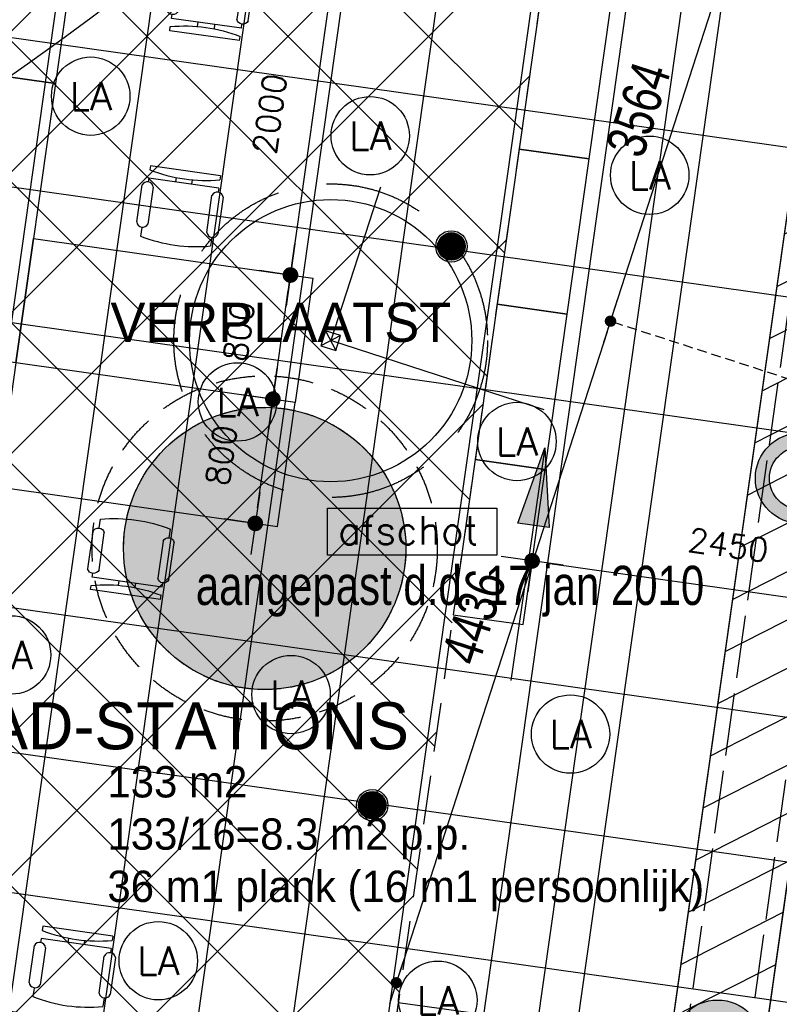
# Model space of a CAD drawing. Header units: millimetres. Extents: x -4107 to 114693, y -37499 to 54671.
# Tile 93 of 156: x 72826 to 77670, y 9092 to 15372. Entities that reach past the tile are written whole.
import ezdxf
from ezdxf.enums import TextEntityAlignment as Align

# ---------------------------------------------------------------- set-up
doc = ezdxf.new("R2010")
doc.units = ezdxf.units.MM
doc.header["$LTSCALE"] = 50
for name, pattern in [('09145_BK6_1_06$0$B0401', [18.75, 12.5, -6.25]), ('B0401', [7.5, 5, -2.5]), ('B0701', [3.75, 2.5, -1.25]), ('B0702', [4.6875, 3.125, -1.5625]), ('XREF_06_Vloergoot installaties$0$E_GOOT5', [10, 8, -2])]:
    doc.linetypes.add(name, pattern=pattern)
for name, color, linetype in [('ABT_ALTERNATIEF FOK_DAKLICHTEN', 4, 'Continuous'), ('ABT_VOORSTEL daklichten', 1, 'Continuous'), ('AM$1A---_ALGEMEEN', 2, 'Continuous'), ('AV$1A---_ALGEMEEN', 1, 'B0701'), ('FOK_ BRANDSLANGHASPELS', 2, 'Continuous'), ('FOK_05---_TEKST_25', 2, 'Continuous'), ('FOK_08---_MAATVOERING', 2, 'Continuous'), ('FOK_22_BINNENWANDEN', 2, 'Continuous'), ('FOK_82_LOS MEUBILAIR', 1, 'Continuous'), ('XREF_06_PLAFOND$0$AA45----_PLAFONDAFW', 1, 'Continuous'), ('XREF_06_PLAFOND$0$AI45----_PLAFONDAFW', 2, 'Continuous'), ('XREF_06_Sprinkler installatie$0$WL524---', 4, 'Continuous'), ('XREF_06_Sprinkler installatie$0$WL570---_TOEVOER', 3, 'Continuous'), ('XREF_06_Sprinkler installatie$0$WL6516--', 4, 'Continuous'), ('XREF_06_verlichting$0$EL6311--', 3, 'Continuous'), ('XREF_06_Vloergoot installaties$0$EL6131--_VG', 3, 'Continuous'), ('XREF_06_Vloergoot installaties$0$EL6222--', 3, 'Continuous')]:
    doc.layers.add(name, color=color, linetype=linetype)
doc.styles.add('02_100', font='B-GBP.SHX', dxfattribs={"width": 0.8, "height": 250})
doc.styles.add('09145_BK6_1_06$0$02_100', font='ABTPR.SHX', dxfattribs={"width": 0.8, "height": 250})
doc.styles.add('FOK-DIM', font='romans.shx')
doc.styles.add('XREF_06_Sprinkler installatie$0$BURO-018', font='simplex.shx', dxfattribs={"height": 180})
doc.styles.add('XREF_06_Sprinkler installatie$0$Standard', font='txt')
doc.styles.add('XREF_06_verlichting$0$BURO-018', font='simplex.shx', dxfattribs={"height": 180})
doc.styles.add('XREF_06_Vloergoot installaties$0$BURO-018', font='simplex.shx', dxfattribs={"height": 180})
doc.dimstyles.new('02_100', dxfattribs={"dimscale": 71.428571, "dimtxt": 2.5, "dimasz": 1, "dimexe": 2, "dimexo": 0, "dimgap": 1, "dimtad": 1, "dimdec": 0, "dimdsep": 46, "dimtxsty": '02_100', "dimblk": 'abt-dot-m', "dimcen": 1, "dimdle": 1, "dimclre": 256, "dimclrt": 7, "dimadec": 3, "dimazin": 0, "dimtfac": 1, "dimtdec": 4, "dimtix": 1, "dimtmove": 2, "dimatfit": 3, "dimldrblk": 'DOT', "dimfxl": 1, "dimtolj": 1, "dimtzin": 0, "dimarcsym": 0})
doc.dimstyles.new('FOK-100', dxfattribs={"dimscale": 100, "dimtxt": 1.5, "dimasz": 1, "dimexe": 2, "dimexo": 0, "dimgap": 2, "dimtad": 1, "dimdec": 0, "dimzin": 11, "dimdsep": 46, "dimtxsty": 'FOK-DIM', "dimblk1": 'DOT', "dimblk2": 'DOT', "dimsah": 1, "dimcen": 2.5, "dimclrd": 256, "dimclre": 256, "dimclrt": 256, "dimadec": 0, "dimazin": 0, "dimtfac": 1, "dimtdec": 0, "dimtix": 1, "dimtmove": 2, "dimatfit": 3, "dimldrblk": 'DOT', "dimfxl": 2, "dimtolj": 1, "dimtzin": 0, "dimarcsym": 0})

# ---------------------------------------------------------------- blocks, each defined once
blk = doc.blocks.new('XREF_06_Sprinkler installatie$0$SP-KOP02')
at = {"color": 0, "linetype": 'Continuous'}
for p, q in [((-0.875, -0.023), (0.023, 0.875)), ((-0.847, -0.219), (0.219, 0.847)), ((-0.843, 0.233), (-0.233, 0.843)), ((-0.786, -0.383), (0.383, 0.786)), ((-0.702, -0.523), (0.523, 0.702)), ((-0.595, -0.641), (0.641, 0.595)), ((-0.469, -0.739), (0.739, 0.469)), ((-0.32, -0.815), (0.815, 0.32)), ((-0.144, -0.863), (0.863, 0.144)), ((0.072, -0.872), (0.872, -0.072)), ((0.381, -0.788), (0.788, -0.381))]:
    blk.add_line(p, q, dxfattribs=at)
at = {"color": 0, "linetype": 'Continuous', "const_width": 0.875}
blk.add_lwpolyline([(-0.438, 0, 1), (0.438, 0, 1)], format="xyb", close=True, dxfattribs=at)
at = {"color": 0, "linetype": 'Continuous'}
for radius in [1, 0.875]:
    blk.add_circle((0, 0), radius, dxfattribs=at)
at = {"color": 0, "linetype": 'Continuous', "style": 'XREF_06_Sprinkler installatie$0$Standard', "flags": 1}
for tag, p in [('SP_MATCODE', (2, 2)), ('SP_TEMP', (2, -3)), ('SP_DOORL', (2, -5)), ('SP_KFACT', (2, -7)), ('SP_SPRHK', (2, -9)), ('SP_KLEP', (2, -11))]:
    blk.add_attdef(tag, p, '', height=1, dxfattribs=at)
blk = doc.blocks.new('XREF_06_Sprinkler installatie$0$LU-PIJL7')
at = {"color": 0, "linetype": 'Continuous'}
for p, q in [((-5, -1), (-5, 1)), ((-5, 1), (0, 0)), ((0, 0), (-15, 0)), ((0, 0), (-5, -1))]:
    blk.add_line(p, q, dxfattribs=at)
blk.add_solid([(-5, 1), (-5, -1), (0, 0)], dxfattribs=at)
blk = doc.blocks.new('XREF_06_Sprinkler installatie')
at = {"layer": 'XREF_06_Sprinkler installatie$0$WL524---'}
for p, q in [((74362.4, -3510.4), (79871.8, 35395.7)), ((69630.6, 14750.6), (81515.8, 13067.6)), ((68796.5, 11264.1), (80984.1, 9538.3))]:
    blk.add_line(p, q, dxfattribs=at)
at = {"layer": 'XREF_06_Sprinkler installatie$0$WL570---_TOEVOER'}
blk.add_lwpolyline([(74789, 12255.5), (75868.3, 12255.5), (75868.3, 11956.4), (74789, 11956.4)], close=True, dxfattribs=at)
at = {"layer": 'XREF_06_Sprinkler installatie$0$WL570---_TOEVOER', "xscale": 99.99999999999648, "yscale": 100, "zscale": 100, "rotation": 81.64317740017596}
blk.add_blockref('XREF_06_Sprinkler installatie$0$LU-PIJL7', (76175.5, 12641.4), dxfattribs=at)
at = {"layer": 'XREF_06_Sprinkler installatie$0$WL6516--', "xscale": 99.9999999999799, "yscale": 100, "zscale": 100, "rotation": 7.589429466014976}
for p in [(75579.2, 13926.1), (75074.5, 10361.7)]:
    blk.add_blockref('XREF_06_Sprinkler installatie$0$SP-KOP02', p, dxfattribs=at)
at = {"layer": 'XREF_06_Sprinkler installatie$0$WL570---_TOEVOER', "insert": (74856.2, 12204.8), "char_height": 180, "width": 2903.213, "attachment_point": 1, "style": 'XREF_06_Sprinkler installatie$0$BURO-018'}
blk.add_mtext('afschot', dxfattribs=at)
blk = doc.blocks.new('XREF_06_Vloergoot installaties$0$E00415')
at = {"linetype": 'Continuous'}
h = blk.add_hatch(color=0, dxfattribs=at)
edge = h.paths.add_edge_path()
edge.add_arc((0, 0), 2.9, 0, 360)
edge = h.paths.add_edge_path(flags=16)
edge.add_arc((0, 0), 2, 0, 360)
at = {"color": 0, "linetype": 'Continuous'}
for radius in [2.9, 2]:
    blk.add_circle((0, 0), radius, dxfattribs=at)
at = {"color": 0, "linetype": 'Continuous', "style": 'XREF_06_Vloergoot installaties$0$BURO-018'}
for tag, p in [('E_GKAST', (0, 8)), ('E_GROEP', (0, 5)), ('E_SGROEP', (4.5, 5))]:
    blk.add_attdef(tag, text='', height=1.8, dxfattribs=at).set_placement(p, align=Align.MIDDLE)
at = {"color": 0, "linetype": 'Continuous', "style": 'XREF_06_Vloergoot installaties$0$BURO-018', "flags": 1}
for tag, p in [('E_VERMCODE', (13, 5)), ('E_MATCODE', (0, 0))]:
    blk.add_attdef(tag, text='', height=1.8, dxfattribs=at).set_placement(p, align=Align.MIDDLE)
blk = doc.blocks.new('XREF_06_Vloergoot installaties')
at = {"layer": 'XREF_06_Vloergoot installaties$0$EL6131--_VG', "linetype": 'XREF_06_Vloergoot installaties$0$E_GOOT5'}
for p, q in [((76076, 1766.6), (78576.3, 19546.6)), ((76472.1, 1710.9), (78972.4, 19490.9))]:
    blk.add_line(p, q, dxfattribs=at)
at = {"layer": 'XREF_06_Vloergoot installaties$0$EL6222--'}
ref = blk.add_blockref('XREF_06_Vloergoot installaties$0$E00415', (77807.6, 12447.2), dxfattribs=dict(at, xscale=99.99999999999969, yscale=100, zscale=100, rotation=352.2551880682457))
ref.add_attrib('E_GROEP', '1', dxfattribs={"layer": '0', "color": 1, "linetype": 'Continuous', "height": 180, "style": 'XREF_06_Vloergoot installaties$0$BURO-018'}).set_placement((77807.6, 12447.2), align=Align.MIDDLE)
ref = blk.add_blockref('XREF_06_Vloergoot installaties$0$E00415', (77276.8, 8828.8), dxfattribs=dict(at, xscale=99.99999999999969, yscale=100, zscale=100, rotation=352.2551880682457))
ref.add_attrib('E_GROEP', '2', dxfattribs={"layer": '0', "color": 1, "linetype": 'Continuous', "height": 180, "style": 'XREF_06_Vloergoot installaties$0$BURO-018'}).set_placement((77276.8, 8828.8), align=Align.MIDDLE)
blk = doc.blocks.new('XREF_06_PLAFOND')
at = {"layer": 'XREF_06_PLAFOND$0$AA45----_PLAFONDAFW'}
h = blk.add_hatch(dxfattribs=at)
h.set_pattern_fill('ANSI31', color=256, scale=2200, angle=342.02, style=0)
h.set_pattern_definition([(27.02, (0, 0), (-124.9329, 244.9832), [])])
h.paths.add_polyline_path([(74966, -5316.9), (75567.8, -5346.6), (81436.2, 36094.7), (80830.2, 36094.7)])
at = {"layer": 'XREF_06_PLAFOND$0$AI45----_PLAFONDAFW'}
h = blk.add_hatch(dxfattribs=at)
h.set_pattern_fill('_USER,_O', color=256, scale=1800, pattern_type=0)
h.set_pattern_definition([(351.94, (60508.5, -17546.5), (252.38, 1782.22), [])])
edge = h.paths.add_edge_path(flags=16)
edge.add_arc((41622.2, 26897.4), 5449.9, 0, 180)
edge.add_arc((41622.2, 26897.4), 5449.9, 180, 360)
h.paths.add_polyline_path([(49833.5, 30277.3), (51633.5, 30277.3), (51633.5, 27677.3), (49833.5, 27677.3)], flags=16)
edge = h.paths.add_edge_path(flags=16)
edge.add_arc((86127.3, 26613.5), 3800, 0, 180)
edge.add_arc((86127.3, 26613.5), 3800, 180, 360)
edge = h.paths.add_edge_path(flags=16)
edge.add_arc((74998.8, -10766.8), 5450, 0, 180)
edge.add_arc((74998.8, -10766.8), 5450, 180, 360)
edge = h.paths.add_edge_path()
edge.add_arc((59888.1, 10791.1), 9323.9, 341.24236, 446.62909)
edge.add_line((60436.4, 20098.9), (31243.3, 21827.8))
edge.add_line((31243.3, 21827.8), (28955.1, 21950.5))
edge.add_line((28955.1, 21950.5), (30807, 36094.7))
edge.add_line((30807, 36094.7), (95373.9, 36094.7))
edge.add_line((95373.9, 36094.7), (86392.8, -27327.7))
edge.add_line((86392.8, -27327.7), (59702.3, -18665.8))
edge.add_line((59702.3, -18665.8), (68716.8, 7792.9))
h = blk.add_hatch(dxfattribs=at)
h.set_pattern_fill('_USER,_O', color=256, scale=600, angle=90, pattern_type=0)
h.set_pattern_definition([(81.94, (95317.84, 35698.9), (-594.073, 84.126), [])])
edge = h.paths.add_edge_path(flags=16)
edge.add_arc((86127.3, 26613.5), 3800, 0, 360)
edge = h.paths.add_edge_path(flags=16)
edge.add_arc((74998.8, -10766.8), 5450, 0, 360)
edge = h.paths.add_edge_path(flags=16)
edge.add_arc((41622.2, 26897.4), 5449.9, 0, 360)
h.paths.add_polyline_path([(49933.5, 30177.3), (51533.5, 30177.3), (51533.5, 27777.3), (49933.5, 27777.3)], flags=16)
edge = h.paths.add_edge_path()
edge.add_arc((59888.1, 10791.1), 9323.9, 341.24236, 446.62909)
edge.add_line((60436.4, 20098.9), (31243.3, 21827.8))
edge.add_line((31243.3, 21827.8), (28955.1, 21950.5))
edge.add_line((28955.1, 21950.5), (30807, 36094.7))
edge.add_line((30807, 36094.7), (95373.9, 36094.7))
edge.add_line((95373.9, 36094.7), (86392.8, -27327.7))
edge.add_line((86392.8, -27327.7), (59702.3, -18665.8))
edge.add_line((59702.3, -18665.8), (68716.8, 7792.9))
at = {"layer": 'XREF_06_PLAFOND$0$AA45----_PLAFONDAFW'}
blk.add_lwpolyline([(74966, -5316.9), (75567.8, -5346.6), (81436.2, 36094.7), (80830.2, 36094.7)], close=True, dxfattribs=at)
blk = doc.blocks.new('abt-dot-m')
for p, q in [((-2, 0), (0, 0)), ((0, 0), (2, 0))]:
    blk.add_line(p, q)
at = {"color": 1, "const_width": 0.5}
blk.add_lwpolyline([(-0.25, 0, 1), (0.25, 0, 1)], format="xyb", close=True, dxfattribs=at)
blk = doc.blocks.new('*D17')
at = {"layer": 'AM$1A---_ALGEMEEN', "color": 0, "lineweight": -2}
blk.add_line((70004.8, 16038), (68681.9, 11954.1), dxfattribs=at)
at = {"layer": 'Defpoints', "color": 0}
for p in [(71025.6, 15782.4), (68659.9, 11886.2), (69658.7, 11562.6)]:
    blk.add_point(p, dxfattribs=at)
at = {"layer": 'AM$1A---_ALGEMEEN', "color": 0, "lineweight": -2, "xscale": 71.42857142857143, "yscale": 71.42857142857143, "zscale": 71.42857142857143}
for p, rotation in [((70026.8, 16105.9), 72.05132762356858), ((68659.9, 11886.2), 252.0513276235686)]:
    blk.add_blockref('abt-dot-m', p, dxfattribs=dict(at, rotation=rotation))
at = {"layer": 'AM$1A---_ALGEMEEN', "color": 7, "insert": (69156.1, 14218.1), "char_height": 250, "attachment_point": 5, "rotation": 72.05133, "style": '02_100'}
blk.add_mtext('\\A1;4436', dxfattribs=at)
blk = doc.blocks.new('DOT')
at = {"color": 0}
blk.add_line((-2, 0), (2, 0), dxfattribs=at)
at = {"color": 0, "const_width": 0.5}
blk.add_lwpolyline([(-0.25, 0, 1), (0.25, 0, 1)], format="xyb", close=True, dxfattribs=at)
blk = doc.blocks.new('*D28')
at = {"layer": 'AM$1A---_ALGEMEEN', "color": 0, "lineweight": -2}
blk.add_line((64192.6, 7612.6), (65851, 12722.7), dxfattribs=at)
at = {"layer": 'Defpoints', "color": 0}
for p in [(65873, 12790.6), (66504.6, 12585.6), (64802.1, 7339.7)]:
    blk.add_point(p, dxfattribs=at)
at = {"layer": 'AM$1A---_ALGEMEEN', "color": 0, "lineweight": -2, "xscale": 71.42857142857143, "yscale": 71.42857142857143, "zscale": 71.42857142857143}
for p, rotation in [((65873, 12790.6), 72.02000011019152), ((64170.5, 7544.7), 252.0200001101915)]:
    blk.add_blockref('abt-dot-m', p, dxfattribs=dict(at, rotation=rotation))
at = {"layer": 'AM$1A---_ALGEMEEN', "color": 7, "insert": (64844.4, 10257.4), "char_height": 250, "attachment_point": 5, "rotation": 72.02, "style": '02_100'}
blk.add_mtext('\\A1;5515', dxfattribs=at)
blk = doc.blocks.new('*D29')
at = {"layer": 'AM$1A---_ALGEMEEN', "color": 0, "lineweight": -2}
blk.add_line((71101.1, 19429.3), (70047.2, 16174.2), dxfattribs=at)
at = {"layer": 'Defpoints', "color": 0}
for p in [(72123.4, 19173.4), (70025.2, 16106.3), (71025.6, 15782.4)]:
    blk.add_point(p, dxfattribs=at)
at = {"layer": 'AM$1A---_ALGEMEEN', "color": 0, "lineweight": -2, "xscale": 71.42857142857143, "yscale": 71.42857142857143, "zscale": 71.42857142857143}
for p, rotation in [((71123.1, 19497.2), 72.06018643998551), ((70025.2, 16106.3), 252.0601864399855)]:
    blk.add_blockref('abt-dot-m', p, dxfattribs=dict(at, rotation=rotation))
at = {"layer": 'AM$1A---_ALGEMEEN', "color": 7, "insert": (70204.5, 17456.5), "char_height": 250, "attachment_point": 5, "rotation": 72.06019, "style": '02_100'}
blk.add_mtext('\\A1;3564', dxfattribs=at)
blk = doc.blocks.new('A$C012222C6')
at = {"color": 2, "linetype": '09145_BK6_1_06$0$B0401'}
blk.add_circle((16665.2, 17014.2), 1000, dxfattribs=at)
at = {"color": 2}
blk.add_circle((16665.2, 17014.2), 900, dxfattribs=at)
at = {"layer": 'Defpoints', "color": 252, "ltscale": 0.5}
for points in [[(16983.1, 17993.9), (16665.2, 17014.2)], [(18025.9, 16572.6), (16665.2, 17014.2)]]:
    blk.add_lwpolyline(points, dxfattribs=at)
at = {"layer": 'Defpoints', "color": 242}
blk.add_lwpolyline([(16602.2, 16982.1), (16697.3, 16951.2), (16728.2, 17046.3), (16633.1, 17077.2)], close=True, dxfattribs=at)
at = {"layer": 'Defpoints', "color": 242, "ltscale": 0.5}
for points in [[(16728.2, 17046.3), (16602.2, 16982.1)], [(16633.1, 17077.2), (16697.3, 16951.2)]]:
    blk.add_lwpolyline(points, dxfattribs=at)
at = {"color": 7, "style": '09145_BK6_1_06$0$02_100', "width": 0.8}
blk.add_text('aangepast d.d. 17 jan 2010', height=250, dxfattribs=at).set_placement((15805.3, 15328.2))
blk = doc.blocks.new('XREF_06_verlichting$0$1115B3A')
at = {"color": 0, "linetype": 'Continuous'}
blk.add_circle((0, 0), 2.5, dxfattribs=at)
at = {"color": 0, "linetype": 'Continuous', "style": 'XREF_06_verlichting$0$BURO-018'}
for tag, p in [('E_GKAST', (0, 8)), ('E_GROEP', (0, 5)), ('E_SGROEP', (4.5, 5)), ('E_ARMCODE', (0, 0)), ('E_SLET', (4.5, -1))]:
    blk.add_attdef(tag, text='', height=1.8, dxfattribs=at).set_placement(p, align=Align.MIDDLE)
blk = doc.blocks.new('XREF_06_verlichting')
at = {"layer": 'XREF_06_verlichting$0$EL6311--'}
ref = blk.add_blockref('XREF_06_verlichting$0$1115B3A', (73279.3, 14884.2), dxfattribs=dict(at, xscale=100, yscale=100, zscale=100))
ref.add_attrib('E_ARMCODE', 'LA', dxfattribs={"layer": '0', "color": 1, "linetype": 'Continuous', "height": 180, "style": 'XREF_06_verlichting$0$BURO-018'}).set_placement((73279.3, 14884.2), align=Align.MIDDLE)
ref = blk.add_blockref('XREF_06_verlichting$0$1115B3A', (75061.6, 14631.9), dxfattribs=dict(at, xscale=100, yscale=100, zscale=100))
ref.add_attrib('E_ARMCODE', 'LA', dxfattribs={"layer": '0', "color": 1, "linetype": 'Continuous', "height": 180, "style": 'XREF_06_verlichting$0$BURO-018'}).set_placement((75061.6, 14631.9), align=Align.MIDDLE)
ref = blk.add_blockref('XREF_06_verlichting$0$1115B3A', (76843.8, 14379.5), dxfattribs=dict(at, xscale=100, yscale=100, zscale=100))
ref.add_attrib('E_ARMCODE', 'LA', dxfattribs={"layer": '0', "color": 1, "linetype": 'Continuous', "height": 180, "style": 'XREF_06_verlichting$0$BURO-018'}).set_placement((76843.8, 14379.5), align=Align.MIDDLE)
ref = blk.add_blockref('XREF_06_verlichting$0$1115B3A', (74215.1, 12933.8), dxfattribs=dict(at, xscale=100, yscale=100, zscale=100))
ref.add_attrib('E_ARMCODE', 'LA', dxfattribs={"layer": '0', "color": 1, "linetype": 'Continuous', "height": 180, "style": 'XREF_06_verlichting$0$BURO-018'}).set_placement((74215.1, 12933.8), align=Align.MIDDLE)
ref = blk.add_blockref('XREF_06_verlichting$0$1115B3A', (75997.3, 12681.4), dxfattribs=dict(at, xscale=100, yscale=100, zscale=100))
ref.add_attrib('E_ARMCODE', 'LA', dxfattribs={"layer": '0', "color": 1, "linetype": 'Continuous', "height": 180, "style": 'XREF_06_verlichting$0$BURO-018'}).set_placement((75997.3, 12681.4), align=Align.MIDDLE)
ref = blk.add_blockref('XREF_06_verlichting$0$1115B3A', (72774.6, 11319.8), dxfattribs=dict(at, xscale=100, yscale=100, zscale=100))
ref.add_attrib('E_ARMCODE', 'LA', dxfattribs={"layer": '0', "color": 1, "linetype": 'Continuous', "height": 180, "style": 'XREF_06_verlichting$0$BURO-018'}).set_placement((72774.6, 11319.8), align=Align.MIDDLE)
ref = blk.add_blockref('XREF_06_verlichting$0$1115B3A', (74556.8, 11067.4), dxfattribs=dict(at, xscale=100, yscale=100, zscale=100))
ref.add_attrib('E_ARMCODE', 'LA', dxfattribs={"layer": '0', "color": 1, "linetype": 'Continuous', "height": 180, "style": 'XREF_06_verlichting$0$BURO-018'}).set_placement((74556.8, 11067.4), align=Align.MIDDLE)
ref = blk.add_blockref('XREF_06_verlichting$0$1115B3A', (76339, 10815.1), dxfattribs=dict(at, xscale=100, yscale=100, zscale=100))
ref.add_attrib('E_ARMCODE', 'LA', dxfattribs={"layer": '0', "color": 1, "linetype": 'Continuous', "height": 180, "style": 'XREF_06_verlichting$0$BURO-018'}).set_placement((76339, 10815.1), align=Align.MIDDLE)
ref = blk.add_blockref('XREF_06_verlichting$0$1115B3A', (73710.4, 9369.3), dxfattribs=dict(at, xscale=100, yscale=100, zscale=100))
ref.add_attrib('E_ARMCODE', 'LA', dxfattribs={"layer": '0', "color": 1, "linetype": 'Continuous', "height": 180, "style": 'XREF_06_verlichting$0$BURO-018'}).set_placement((73710.4, 9369.3), align=Align.MIDDLE)
ref = blk.add_blockref('XREF_06_verlichting$0$1115B3A', (75492.6, 9117), dxfattribs=dict(at, xscale=100, yscale=100, zscale=100))
ref.add_attrib('E_ARMCODE', 'LA', dxfattribs={"layer": '0', "color": 1, "linetype": 'Continuous', "height": 180, "style": 'XREF_06_verlichting$0$BURO-018'}).set_placement((75492.6, 9117), align=Align.MIDDLE)
blk = doc.blocks.new('WP 1600-800')
at = {"linetype": 'Continuous'}
for p, q in [((701.5, 1636.1), (940, 1636.1)), ((569, 1600.1), (595.5, 1600.1)), ((569, 1600.1), (569, 1149.6)), ((648.5, 1600.1), (675, 1600.1)), ((648.5, 1600.1), (648.5, 1149.6)), ((966.5, 1600.1), (1022, 1600.1)), ((940, 1564.1), (701.5, 1564.1)), ((648.5, 1427.8), (620.3, 1427.8)), ((620.9, 1321.8), (648.5, 1321.8)), ((569, 1149.6), (595.5, 1149.6)), ((648.5, 1149.6), (675, 1149.6)), ((701.5, 1185.6), (940, 1185.6)), ((966.5, 1149.6), (1022, 1149.6)), ((935.6, 1113), (697.1, 1113))]:
    blk.add_line(p, q, dxfattribs=at)
blk.add_lwpolyline([(1133.9, 2274.8), (1933.9, 2274.8), (1933.9, 474.8), (1133.9, 474.8)], close=True)
for centre, radius, start, end in [((712.7, 1600.1), 37.7, 107.28561, 252.71439), ((928.8, 1600.1), 37.7, 287.28561, 72.71439), ((-348.6, 1374.8), 970.6, 346.5803, 13.4197), ((77.9, 1374.8), 970.6, 346.5803, 13.4197), ((710.9, 1148.6), 38.2, 104.35438, 248.70731), ((926.1, 1150), 38.2, 284.35438, 68.70731)]:
    blk.add_arc(centre, radius, start, end, dxfattribs=at)
blk = doc.blocks.new('*D98')
at = {"layer": 'Defpoints', "color": 0}
for p in [(76093.9, 11919.8), (78527.8, 11633.7), (78519.7, 11576.3)]:
    blk.add_point(p, dxfattribs=at)
at = {"layer": 'FOK_08---_MAATVOERING', "lineweight": -2}
for p, q in [((76093.9, 11919.8), (76065.8, 11721.8)), ((76192.9, 11905.8), (78420.7, 11590.3)), ((78527.8, 11633.7), (78491.6, 11378.3))]:
    blk.add_line(p, q, dxfattribs=at)
at = {"layer": 'FOK_08---_MAATVOERING', "lineweight": -2, "xscale": 100, "yscale": 100, "zscale": 100}
for p, rotation in [((76093.9, 11919.8), 171.9400000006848), ((78519.7, 11576.3), 351.9400000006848)]:
    blk.add_blockref('DOT', p, dxfattribs=dict(at, rotation=rotation))
at = {"layer": 'FOK_08---_MAATVOERING', "insert": (77345.3, 12020.3), "char_height": 150, "attachment_point": 5, "rotation": 351.94, "style": 'FOK-DIM'}
blk.add_mtext('\\A1;2450', dxfattribs=at)
blk = doc.blocks.new('kast')
at = {"layer": 'FOK_82_LOS MEUBILAIR'}
blk.add_lwpolyline([(-1052.2, -305.5), (-62.1, -445.7), (1, -0.1), (-989.1, 140.1)], close=True, dxfattribs=at)
blk = doc.blocks.new('A$C4D8164B4')
at = {"layer": 'FOK_ BRANDSLANGHASPELS', "color": 2}
blk.add_circle((20000, 20000), 20000, dxfattribs=at)
blk = doc.blocks.new('*D191')
at = {"layer": 'Defpoints', "color": 0}
for p in [(74833.5, 15723.6), (74833.5, 15723.6), (74553.1, 13743.4)]:
    blk.add_point(p, dxfattribs=at)
at = {"layer": 'FOK_08---_MAATVOERING', "lineweight": -2}
for p, q in [((74833.5, 15723.6), (74635.5, 15751.6)), ((74567.1, 13842.4), (74819.5, 15624.6)), ((74553.1, 13743.4), (74355.1, 13771.4))]:
    blk.add_line(p, q, dxfattribs=at)
at = {"layer": 'FOK_08---_MAATVOERING', "lineweight": -2, "xscale": 100, "yscale": 100, "zscale": 100}
for p, rotation in [((74833.5, 15723.6), 81.93999999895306), ((74553.1, 13743.4), 261.9399999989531)]:
    blk.add_blockref('DOT', p, dxfattribs=dict(at, rotation=rotation))
at = {"layer": 'FOK_08---_MAATVOERING', "insert": (74421, 14772), "char_height": 150, "attachment_point": 5, "rotation": 81.94, "style": 'FOK-DIM'}
blk.add_mtext('\\A1;2000', dxfattribs=at)
blk = doc.blocks.new('*D192')
at = {"layer": 'Defpoints', "color": 0}
for p in [(74553.1, 13743.4), (74553.1, 13743.4), (74441, 12951.3)]:
    blk.add_point(p, dxfattribs=at)
at = {"layer": 'FOK_08---_MAATVOERING', "lineweight": -2}
for p, q in [((74553.1, 13743.4), (74355.1, 13771.4)), ((74455, 13050.3), (74539.1, 13644.3)), ((74441, 12951.3), (74242.9, 12979.3))]:
    blk.add_line(p, q, dxfattribs=at)
at = {"layer": 'FOK_08---_MAATVOERING', "lineweight": -2, "xscale": 100, "yscale": 100, "zscale": 100}
for p, rotation in [((74553.1, 13743.4), 81.93999999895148), ((74441, 12951.3), 261.9399999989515)]:
    blk.add_blockref('DOT', p, dxfattribs=dict(at, rotation=rotation))
at = {"layer": 'FOK_08---_MAATVOERING', "insert": (74224.8, 13385.9), "char_height": 150, "attachment_point": 5, "rotation": 81.94, "style": 'FOK-DIM'}
blk.add_mtext('\\A1;800', dxfattribs=at)
blk = doc.blocks.new('*D193')
at = {"layer": 'Defpoints', "color": 0}
for p in [(74441, 12951.3), (74441, 12951.3), (74328.8, 12159.2)]:
    blk.add_point(p, dxfattribs=at)
at = {"layer": 'FOK_08---_MAATVOERING', "lineweight": -2}
for p, q in [((74441, 12951.3), (74242.9, 12979.3)), ((74342.8, 12258.2), (74426.9, 12852.2)), ((74328.8, 12159.2), (74130.8, 12187.2))]:
    blk.add_line(p, q, dxfattribs=at)
at = {"layer": 'FOK_08---_MAATVOERING', "lineweight": -2, "xscale": 100, "yscale": 100, "zscale": 100}
for p, rotation in [((74441, 12951.3), 81.93999999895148), ((74328.8, 12159.2), 261.9399999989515)]:
    blk.add_blockref('DOT', p, dxfattribs=dict(at, rotation=rotation))
at = {"layer": 'FOK_08---_MAATVOERING', "insert": (74112.6, 12593.8), "char_height": 150, "attachment_point": 5, "rotation": 81.94, "style": 'FOK-DIM'}
blk.add_mtext('\\A1;800', dxfattribs=at)
blk = doc.blocks.new('*D196')
at = {"layer": 'Defpoints', "color": 0}
for p in [(72945.1, 16799), (72692.7, 15016.8), (72692.7, 15016.8)]:
    blk.add_point(p, dxfattribs=at)
at = {"layer": 'FOK_08---_MAATVOERING', "lineweight": -2}
for p, q in [((72945.1, 16799), (72747.1, 16827)), ((72931.1, 16700), (72706.7, 15115.8)), ((72692.7, 15016.8), (72890.7, 14988.7))]:
    blk.add_line(p, q, dxfattribs=at)
at = {"layer": 'FOK_08---_MAATVOERING', "lineweight": -2, "xscale": 100, "yscale": 100, "zscale": 100}
for p, rotation in [((72945.1, 16799), 81.93999999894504), ((72692.7, 15016.8), 261.939999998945)]:
    blk.add_blockref('DOT', p, dxfattribs=dict(at, rotation=rotation))
at = {"layer": 'FOK_08---_MAATVOERING', "insert": (72546.6, 15946.5), "char_height": 150, "attachment_point": 5, "rotation": 81.94, "style": 'FOK-DIM'}
blk.add_mtext('\\A1;1800', dxfattribs=at)
blk = doc.blocks.new('A$C125E5D54')
at = {"layer": 'AV$1A---_ALGEMEEN', "color": 252, "ltscale": 0.5}
blk.add_lwpolyline([(70043.5, 16101), (73038.3, 15129.5)], dxfattribs=at)
at = {"layer": 'AM$1A---_ALGEMEEN'}
for base, p1, p2, angle, picture, middle in [((70025.2, 16106.3), (72123.4, 19173.4), (71025.6, 15782.4), 252.06019, '*D29', (70204.5, 17456.5)), ((68659.9, 11886.2), (71025.6, 15782.4), (69658.7, 11562.6), 252.05133, '*D17', (69156.1, 14218.1)), ((65873, 12790.6), (64802.1, 7339.7), (66504.6, 12585.6), 72.02, '*D28', (64844.4, 10257.4))]:
    dim = blk.add_linear_dim(base=base, p1=p1, p2=p2, angle=angle, dimstyle='02_100', override={"dimse1": 1, "dimse2": 1}, dxfattribs=at)
    dim.commit()
    dim.dimension.update_dxf_attribs({"geometry": picture, "text_midpoint": middle, "dimtype": 161})

msp = doc.modelspace()

# ---------------------------------------------------------------- hatches: boundary and pattern name
at = {"layer": 'ABT_ALTERNATIEF FOK_DAKLICHTEN'}
h = msp.add_hatch(color=253, dxfattribs=at)
edge = h.paths.add_edge_path()
edge.add_arc((74388.7, 11999.3), 900.2, 0, 360)
at = {"layer": 'FOK_08---_MAATVOERING'}
h = msp.add_hatch(dxfattribs=at)
h.set_pattern_fill('ANSI37', color=254, scale=200, style=0)
edge = h.paths.add_edge_path()
edge.add_line((66261.2, 2898.9), (68005.8, 8016.7))
edge.add_arc((59884.7, 10785.2), 8580, 341.17601, 385.95756)
edge.add_line((67599.2, 14540.7), (68382.3, 20071.1))
edge.add_line((68382.3, 20071.1), (76628.2, 18903.4))
edge.add_line((76628.2, 18903.4), (74202.8, 1774.3))
edge.add_line((74202.8, 1774.3), (66261.2, 2898.9))

# ---------------------------------------------------------------- linework, layer by layer
at = {"layer": 'ABT_ALTERNATIEF FOK_DAKLICHTEN', "linetype": 'B0401'}
msp.add_circle((74388.7, 11999.3), 1100.8, dxfattribs=at)
at = {"layer": 'ABT_ALTERNATIEF FOK_DAKLICHTEN'}
msp.add_circle((74388.7, 11999.3), 900.2, dxfattribs=at)
at = {"layer": 'FOK_08---_MAATVOERING', "color": 13, "linetype": 'B0702', "ltscale": 2}
msp.add_lwpolyline([(66261.2, 2898.9), (68005.8, 8016.7, 0.197922), (67599.2, 14540.7), (68382.3, 20071.1), (76628.2, 18903.4), (74202.8, 1774.3)], format="xyb", close=True, dxfattribs=at)
at = {"layer": 'FOK_82_LOS MEUBILAIR'}
for points in [[(71865.8, 15133.9), (72118.3, 16916.1), (73306.4, 16747.8), (73053.9, 14965.6), (71865.8, 15133.9)], [(71613.2, 13351.7), (71865.7, 15133.9), (73053.8, 14965.7), (72801.3, 13183.4), (71613.2, 13351.7)]]:
    msp.add_lwpolyline(points, dxfattribs=at)
at = {"layer": 'FOK_82_LOS MEUBILAIR', "linetype": 'B0401', "ltscale": 0.5}
msp.add_circle((74388.4, 11999.2), 900, dxfattribs=at)

# ---------------------------------------------------------------- block references
for name in ['XREF_06_PLAFOND', 'XREF_06_PLAFOND', 'XREF_06_Sprinkler installatie', 'XREF_06_Sprinkler installatie', 'XREF_06_Vloergoot installaties', 'XREF_06_Vloergoot installaties']:
    msp.add_blockref(name, (0, 0))
at = {"layer": 'ABT_VOORSTEL daklichten', "color": 2}
msp.add_blockref('A$C125E5D54', (6567.8, -2657.1), dxfattribs=at)
at = {"layer": 'ABT_VOORSTEL daklichten'}
msp.add_blockref('A$C012222C6', (58144.2, -3689.4), dxfattribs=at)
at = {"layer": 'FOK_22_BINNENWANDEN', "color": 5}
for p in [(41313.6, 11409.4), (65187.1, 382.2), (62903.1, -17201.9)]:
    msp.add_blockref('A$C4D8164B4', p, dxfattribs=at)
at = {"layer": 'FOK_22_BINNENWANDEN'}
msp.add_blockref('XREF_06_verlichting', (0, 0), dxfattribs=at)
at = {"layer": 'FOK_82_LOS MEUBILAIR', "xscale": -1}
for p, rotation in [((72564.8, 14899.7), 261.9399999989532), ((72060, 11335.2), 261.9399999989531)]:
    msp.add_blockref('WP 1600-800', p, dxfattribs=dict(at, rotation=rotation))
at = {"layer": 'FOK_82_LOS MEUBILAIR'}
for name, p, rotation in [('kast', (76151.5, 15535.9), 90), ('WP 1600-800', (72602.3, 15164.8), 261.9399999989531), ('kast', (76011.3, 14545.8), 90), ('kast', (75871, 13555.7), 90), ('kast', (75730.8, 12565.6), 90), ('WP 1600-800', (71915.6, 10313.5), 261.9399999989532), ('kast', (75240.3, 9100.4), 90)]:
    msp.add_blockref(name, p, dxfattribs=dict(at, rotation=rotation))

# ---------------------------------------------------------------- texts
at = {"layer": 'ABT_ALTERNATIEF FOK_DAKLICHTEN', "insert": (73405.1, 13566.8), "char_height": 250, "width": 57960.996, "attachment_point": 1}
msp.add_mtext('{\\fCentury Gothic|b0|i0|c0|p34;VERPLAATST}', dxfattribs=at)
at = {"layer": 'FOK_05---_TEKST_25', "insert": (72322, 11018.1), "char_height": 300, "width": 57960.996, "attachment_point": 1}
msp.add_mtext('{\\fCentury Gothic|b0|i0|c0|p34;CAD-STATIONS}', dxfattribs=at)
at = {"layer": 'FOK_08---_MAATVOERING', "color": 13, "linetype": 'B0702', "ltscale": 2, "insert": (73385.7, 10611), "char_height": 200, "width": 57960.996, "attachment_point": 1}
msp.add_mtext('{\\fCentury Gothic|b0|i0|c0|p34;133 m2\\P133/16=8.3 m2 p.p.\\P36 m1 plank (16 m1 persoonlijk)}', dxfattribs=at)

# ---------------------------------------------------------------- dimensions: what is measured, and where the dimension line sits
at = {"layer": 'FOK_08---_MAATVOERING'}
for base, p1, p2, angle, picture, middle in [((72692.7, 15016.8), (72945.1, 16799), (72692.7, 15016.8), 81.94, '*D196', (72546.6, 15946.5)), ((74833.5, 15723.6), (74553.1, 13743.4), (74833.5, 15723.6), 261.94, '*D191', (74421, 14772)), ((74553.1, 13743.4), (74441, 12951.3), (74553.1, 13743.4), 261.94, '*D192', (74224.8, 13385.9)), ((74441, 12951.3), (74328.8, 12159.2), (74441, 12951.3), 261.94, '*D193', (74112.6, 12593.8)), ((78519.7, 11576.3), (76093.9, 11919.8), (78527.8, 11633.7), 171.94, '*D98', (77345.3, 12020.3))]:
    dim = msp.add_linear_dim(base=base, p1=p1, p2=p2, angle=angle, dimstyle='FOK-100', dxfattribs=at)
    dim.commit()
    dim.dimension.update_dxf_attribs({"geometry": picture, "text_midpoint": middle})

doc.saveas('drawing.dxf')
